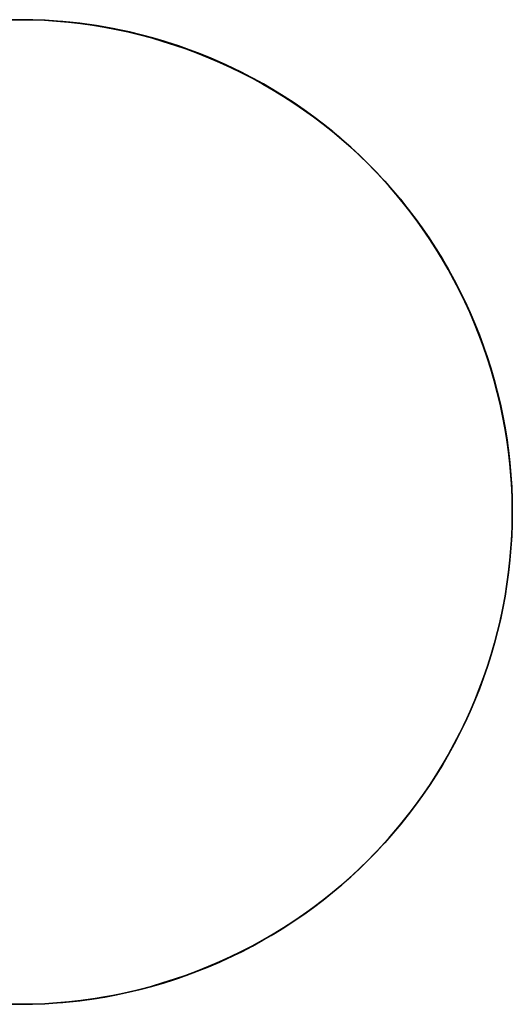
# Model space of a CAD drawing. Header units: millimetres. Extents: x -88 to 88, y -12 to 103.
# Tile 121 of 256: x -60.001 to -59.25, y 36.95 to 38.45. Entities that reach past the tile are written whole.
import ezdxf

# ---------------------------------------------------------------- set-up
doc = ezdxf.new("R2010")
doc.units = ezdxf.units.MM
doc.layers.add('TOP', color=7, linetype='Continuous', true_color=0xc80000)

msp = doc.modelspace()

# ---------------------------------------------------------------- linework, layer by layer
at = {"layer": 'TOP', "color": 254, "true_color": 0xcad1ee}
for points in [[(-59.2499999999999, 37.7), (-59.2504468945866, 37.72588710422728), (-59.25178704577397, 37.75174335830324), (-59.2540188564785, 37.77753794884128), (-59.25713966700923, 37.80324013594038), (-59.26114575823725, 37.82881928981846), (-59.26603235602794, 37.85424492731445), (-59.27179363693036, 37.87948674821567), (-59.2784227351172, 37.90451467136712), (-59.28591175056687, 37.92929887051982), (-59.29425175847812, 37.95380980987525), (-59.30343281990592, 37.9780182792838), (-59.31344399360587, 38.00189542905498), (-59.32427334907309, 38.02541280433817), (-59.33590798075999, 38.04854237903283), (-59.34833402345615, 38.07125658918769), (-59.36153666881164, 38.09352836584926), (-59.3755001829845, 38.11533116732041), (-59.390207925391, 38.13663901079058), (-59.40564236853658, 38.15742650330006), (-59.42178511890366, 38.17766887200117), (-59.43861693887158, 38.1973419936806), (-59.45611776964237, 38.21642242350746), (-59.47426675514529, 38.23488742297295), (-59.49304226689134, 38.25271498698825), (-59.51242192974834, 38.26988387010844), (-59.53238264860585, 38.28637361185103), (-59.55290063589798, 38.30216456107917), (-59.57395143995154, 38.31723789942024), (-59.5955099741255, 38.33157566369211), (-59.6175505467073, 38.34516076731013), (-59.64004689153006, 38.35797702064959), (-59.66297219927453, 38.37000915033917), (-59.68629914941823, 38.38124281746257), (-59.70999994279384, 38.39166463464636), (-59.734046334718, 38.40126218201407), (-59.75840966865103, 38.41002402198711), (-59.78306091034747, 38.41793971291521), (-59.80797068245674, 38.42499982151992), (-59.83310929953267, 38.43119593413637), (-59.85844680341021, 38.43652066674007), (-59.88395299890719, 38.44096767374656), (-59.90959748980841, 38.44453165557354), (-59.93534971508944, 38.44720836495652), (-59.96117898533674, 38.44899461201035), (-59.98705451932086, 38.44988826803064), (-60.01294548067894, 38.44988826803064)], [(-60.01294548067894, 36.95011173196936), (-59.98705451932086, 36.95011173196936), (-59.96117898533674, 36.95100538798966), (-59.93534971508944, 36.95279163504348), (-59.90959748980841, 36.95546834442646), (-59.88395299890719, 36.95903232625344), (-59.85844680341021, 36.96347933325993), (-59.83310929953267, 36.96880406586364), (-59.80797068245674, 36.97500017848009), (-59.78306091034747, 36.98206028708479), (-59.75840966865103, 36.9899759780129), (-59.734046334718, 36.99873781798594), (-59.70999994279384, 37.00833536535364), (-59.68629914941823, 37.01875718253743), (-59.66297219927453, 37.02999084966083), (-59.64004689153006, 37.04202297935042), (-59.6175505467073, 37.05483923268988), (-59.5955099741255, 37.06842433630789), (-59.57395143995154, 37.08276210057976), (-59.55290063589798, 37.09783543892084), (-59.53238264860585, 37.11362638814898), (-59.51242192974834, 37.13011612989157), (-59.49304226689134, 37.14728501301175), (-59.47426675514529, 37.16511257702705), (-59.45611776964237, 37.18357757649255), (-59.43861693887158, 37.2026580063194), (-59.42178511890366, 37.22233112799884), (-59.40564236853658, 37.24257349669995), (-59.390207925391, 37.26336098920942), (-59.3755001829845, 37.2846688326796), (-59.36153666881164, 37.30647163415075), (-59.34833402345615, 37.32874341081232), (-59.33590798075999, 37.35145762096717), (-59.32427334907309, 37.37458719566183), (-59.31344399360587, 37.39810457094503), (-59.30343281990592, 37.4219817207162), (-59.29425175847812, 37.44619019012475), (-59.28591175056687, 37.47070112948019), (-59.2784227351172, 37.49548532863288), (-59.27179363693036, 37.52051325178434), (-59.26603235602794, 37.54575507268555), (-59.26114575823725, 37.57118071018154), (-59.25713966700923, 37.59675986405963), (-59.2540188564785, 37.62246205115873), (-59.25178704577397, 37.64825664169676), (-59.2504468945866, 37.67411289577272), (-59.2499999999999, 37.7)]]:
    msp.add_lwpolyline(points, dxfattribs=at)
at = {"layer": 'TOP', "color": 254, "true_color": 0xcad1ee, "extrusion": (1, 0, 0)}
for points in [[(38.45, 13.66236764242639), (38.45, 13.96269974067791)], [(36.95, 13.60907511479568), (36.95, 13.90940721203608)]]:
    msp.add_lwpolyline(points, dxfattribs=at)
at = {"layer": 'TOP', "color": 254, "true_color": 0xcad1ee, "extrusion": (-7.297344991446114e-07, 0.9999999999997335, -2.252854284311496e-08)}
msp.add_lwpolyline([(60.74997016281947, 13.61235761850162), (59.24997477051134, 13.65866584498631)], dxfattribs=at)
at = {"layer": 'TOP', "color": 254, "true_color": 0xcad1ee, "extrusion": (0.9999999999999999, -8.196744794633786e-16, 2.651889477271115e-08)}
msp.add_lwpolyline([(37.69999999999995, 13.65873256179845), (37.69999999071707, 13.95906137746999)], dxfattribs=at)
at = {"layer": 'TOP', "color": 254, "true_color": 0xcad1ee}
for points in [[(-59.24999999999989, 37.7, 13.65873099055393), (-59.25023942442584, 37.71896831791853, 13.65939751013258), (-59.25095333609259, 37.73783315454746, 13.66004571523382), (-59.25213519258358, 37.75658732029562, 13.6606755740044), (-59.2537784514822, 37.77522362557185, 13.6612870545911), (-59.25587657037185, 37.79373488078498, 13.66188012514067), (-59.25842300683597, 37.81211389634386, 13.66245475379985), (-59.26141121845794, 37.8303534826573, 13.66301090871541), (-59.26483466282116, 37.84844645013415, 13.66354855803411), (-59.26868679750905, 37.86638560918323, 13.6640676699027), (-59.27296108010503, 37.88416377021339, 13.66456821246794), (-59.27765096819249, 37.90177374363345, 13.66505015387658), (-59.28274991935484, 37.91920833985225, 13.66551346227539), (-59.28825139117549, 37.93646036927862, 13.66595810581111), (-59.29414884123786, 37.95352264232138, 13.66638405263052), (-59.30043572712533, 37.97038796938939, 13.66679127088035), (-59.30710550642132, 37.98704916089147, 13.66717972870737), (-59.31445564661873, 38.00418687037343, 13.66756449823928), (-59.32220824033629, 38.02109299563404, 13.66792882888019), (-59.33035733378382, 38.03776193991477, 13.66827268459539), (-59.33889697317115, 38.05418810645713, 13.66859602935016), (-59.34782120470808, 38.07036589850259, 13.6688988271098), (-59.35712407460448, 38.08628971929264, 13.66918104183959), (-59.36679962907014, 38.10195397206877, 13.66944263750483), (-59.3768419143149, 38.11735306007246, 13.66968357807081), (-59.38724497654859, 38.13248138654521, 13.6699038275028), (-59.39800286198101, 38.1473333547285, 13.67010334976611), (-59.40910961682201, 38.16190336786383, 13.67028210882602), (-59.42055928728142, 38.17618582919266, 13.67044006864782), (-59.43234591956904, 38.1901751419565, 13.67057719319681), (-59.44446355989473, 38.20386570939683, 13.67069344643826), (-59.45690625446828, 38.21725193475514, 13.67078879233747), (-59.46966804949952, 38.23032822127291, 13.67086319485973), (-59.48274339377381, 38.24308929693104, 13.67091661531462), (-59.49612857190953, 38.25553125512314, 13.67094902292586), (-59.50981798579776, 38.26764814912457, 13.67096038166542), (-59.52380603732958, 38.2794340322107, 13.67095065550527), (-59.53808712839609, 38.2908829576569, 13.6709198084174), (-59.55265566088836, 38.30198897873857, 13.67086780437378), (-59.56750603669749, 38.31274614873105, 13.67079460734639), (-59.58263265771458, 38.32314852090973, 13.6707001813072), (-59.59802992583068, 38.33319014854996, 13.67058449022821), (-59.6136922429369, 38.34286508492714, 13.67044749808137), (-59.62961401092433, 38.35216738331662, 13.67028916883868), (-59.64578963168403, 38.36109109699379, 13.6701094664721), (-59.66221350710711, 38.36963027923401, 13.66990835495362), (-59.67888003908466, 38.37777898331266, 13.66968579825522), (-59.69578362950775, 38.3855312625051, 13.66944176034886), (-59.71291868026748, 38.3928811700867, 13.66917620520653), (-59.72959322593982, 38.39955700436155, 13.66890080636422), (-59.74647218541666, 38.405849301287, 13.66860548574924), (-59.76354835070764, 38.4117515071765, 13.66829021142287), (-59.78081451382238, 38.41725706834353, 13.66795495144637), (-59.79826346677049, 38.42235943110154, 13.66759967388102), (-59.81588800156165, 38.42705204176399, 13.66722434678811), (-59.83368091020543, 38.43132834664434, 13.66682893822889), (-59.8516349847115, 38.43518179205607, 13.66641341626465), (-59.86974301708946, 38.43860582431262, 13.66597774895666), (-59.88799779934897, 38.44159388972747, 13.66552190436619), (-59.90639212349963, 38.44413943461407, 13.66504585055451), (-59.92491878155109, 38.44623590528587, 13.66454955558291), (-59.94357056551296, 38.44787674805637, 13.66403298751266), (-59.96234026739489, 38.44905540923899, 13.66349611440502), (-59.9812206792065, 38.44976533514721, 13.66293890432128), (-60.00020459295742, 38.4499999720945, 13.6623613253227), (-60.01860971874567, 38.44976649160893, 13.66178455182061)], [(-60.01856462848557, 38.44976768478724, 13.96211841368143), (-60.00015259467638, 38.44999997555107, 13.96269528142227), (-59.98118807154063, 38.44976450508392, 13.96327215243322), (-59.96232687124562, 38.44905471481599, 13.96382869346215), (-59.94357618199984, 38.44787714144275, 13.96436493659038), (-59.92494319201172, 38.44623832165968, 13.96488091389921), (-59.90643508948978, 38.44414479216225, 13.96537665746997), (-59.88805906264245, 38.44160308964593, 13.96585219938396), (-59.86982229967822, 38.4386197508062, 13.96630757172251), (-59.85173198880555, 38.43520131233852, 13.96674280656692), (-59.83379531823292, 38.43135431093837, 13.9671579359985), (-59.81601947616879, 38.42708528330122, 13.96755299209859), (-59.79841165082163, 38.42240076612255, 13.96792800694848), (-59.78097903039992, 38.41730729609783, 13.96828301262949), (-59.76372880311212, 38.41181140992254, 13.96861804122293), (-59.7466681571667, 38.40591964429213, 13.96893312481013), (-59.72980428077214, 38.39963853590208, 13.9692282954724), (-59.71314436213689, 38.39297462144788, 13.96950358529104), (-59.69600388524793, 38.38562894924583, 13.96976937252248), (-59.67909490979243, 38.37788072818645, 13.97001363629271), (-59.66242303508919, 38.36973591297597, 13.97023641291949), (-59.64599386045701, 38.36120045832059, 13.97043773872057), (-59.62981298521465, 38.35228031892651, 13.97061765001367), (-59.6138860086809, 38.34298144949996, 13.97077618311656), (-59.59821853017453, 38.33330980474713, 13.97091337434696), (-59.58281614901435, 38.32327133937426, 13.97102926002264), (-59.56768446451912, 38.31287200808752, 13.97112387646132), (-59.55282907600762, 38.30211776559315, 13.97119725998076), (-59.53825558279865, 38.29101456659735, 13.9712494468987), (-59.52396958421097, 38.27956836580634, 13.97128047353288), (-59.50997667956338, 38.26778511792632, 13.97129037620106), (-59.49628246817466, 38.2556707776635, 13.97127919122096), (-59.48289254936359, 38.24323129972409, 13.97124695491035), (-59.46981252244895, 38.23047263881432, 13.97119370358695), (-59.45704818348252, 38.21740089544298, 13.97111948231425), (-59.44460289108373, 38.20401926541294, 13.9710243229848), (-59.43248259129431, 38.19033334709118, 13.97090826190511), (-59.420693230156, 38.17634873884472, 13.97077133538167), (-59.40924075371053, 38.1620710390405, 13.97061357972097), (-59.39813110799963, 38.14750584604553, 13.9704350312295), (-59.38737023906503, 38.1326587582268, 13.97023572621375), (-59.37696409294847, 38.11753537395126, 13.97001570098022), (-59.36691861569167, 38.10214129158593, 13.96977499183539), (-59.35723975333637, 38.08648210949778, 13.96951363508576), (-59.34793345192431, 38.07056342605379, 13.96923166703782), (-59.33900565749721, 38.05439083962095, 13.96892912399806), (-59.33046231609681, 38.03796994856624, 13.96860604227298), (-59.32230937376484, 38.02130635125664, 13.96826245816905), (-59.31455277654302, 38.00440564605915, 13.96789840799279), (-59.3071984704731, 37.98727343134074, 13.96751392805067), (-59.30051782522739, 37.97060025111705, 13.96712534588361), (-59.2942206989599, 37.95372258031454, 13.96671797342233), (-59.28831364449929, 37.93664762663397, 13.96629184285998), (-59.28280321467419, 37.91938259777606, 13.96584698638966), (-59.27769596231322, 37.90193470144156, 13.96538343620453), (-59.27299844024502, 37.88431114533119, 13.96490122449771), (-59.26871720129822, 37.86651913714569, 13.96440038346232), (-59.26485879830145, 37.84856588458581, 13.96388094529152), (-59.26142978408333, 37.83045859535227, 13.96334294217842), (-59.25843671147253, 37.81220447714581, 13.96278640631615), (-59.25588613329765, 37.79381073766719, 13.96221136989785), (-59.25378460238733, 37.77528458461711, 13.96161786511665), (-59.2521386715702, 37.75663322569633, 13.96100592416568), (-59.25095489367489, 37.73786386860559, 13.96037557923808), (-59.25023982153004, 37.7189837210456, 13.95972686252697), (-59.25000000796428, 37.69999999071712, 13.95905980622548)], [(-60.01853857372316, 38.44976767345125, 13.96211940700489), (-60.00015259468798, 38.44999997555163, 13.96269528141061), (-59.98178662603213, 38.44976632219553, 13.96325379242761), (-59.9634299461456, 38.44906081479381, 13.96379505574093), (-59.94509314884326, 38.44788784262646, 13.96431890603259), (-59.92678682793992, 38.44625179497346, 13.9648251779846), (-59.90852157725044, 38.44415706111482, 13.96531370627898), (-59.89030799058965, 38.44160803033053, 13.96578432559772), (-59.87215666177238, 38.43860909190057, 13.96623687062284), (-59.85407818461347, 38.43516463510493, 13.96667117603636), (-59.83608315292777, 38.43127904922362, 13.96708707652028), (-59.81818216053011, 38.42695672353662, 13.96748440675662), (-59.80038580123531, 38.42220204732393, 13.96786300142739), (-59.78270466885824, 38.41701940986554, 13.96822269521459), (-59.76514935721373, 38.41141320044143, 13.96856332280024), (-59.7477304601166, 38.4053878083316, 13.96888471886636), (-59.7304585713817, 38.39894762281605, 13.96918671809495), (-59.71334428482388, 38.39209703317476, 13.96946915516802), (-59.69639819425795, 38.38484042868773, 13.96973186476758), (-59.67963089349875, 38.37718219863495, 13.96997468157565), (-59.66305297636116, 38.36912673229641, 13.97019744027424), (-59.64667503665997, 38.36067841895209, 13.97039997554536), (-59.63050766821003, 38.351841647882, 13.97058212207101), (-59.6145614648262, 38.34262080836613, 13.97074371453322), (-59.59884702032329, 38.33302028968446, 13.97088458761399), (-59.58337492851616, 38.32304448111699, 13.97100457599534), (-59.56815578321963, 38.31269777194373, 13.97110351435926), (-59.55320017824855, 38.30198455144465, 13.97118123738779), (-59.53851870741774, 38.29090920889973, 13.97123757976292), (-59.52412196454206, 38.27947613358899, 13.97127237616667), (-59.51002054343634, 38.2676897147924, 13.97128546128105), (-59.49622503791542, 38.25555434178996, 13.97127666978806), (-59.48274604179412, 38.24307440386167, 13.97124583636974), (-59.4695941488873, 38.23025429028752, 13.97119279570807), (-59.45675126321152, 38.21708420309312, 13.97111776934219), (-59.44423638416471, 38.20359771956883, 13.97102138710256), (-59.43205593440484, 38.18980445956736, 13.97090380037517), (-59.4202163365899, 38.17571404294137, 13.97076516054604), (-59.40872401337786, 38.16133608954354, 13.97060561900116), (-59.3975853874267, 38.14668021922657, 13.97042532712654), (-59.38680688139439, 38.13175605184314, 13.97022443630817), (-59.37639491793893, 38.11657320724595, 13.97000309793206), (-59.36635591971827, 38.10114130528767, 13.96976146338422), (-59.3566963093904, 38.08546996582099, 13.96949968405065), (-59.34742250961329, 38.06956880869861, 13.96921791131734), (-59.33854094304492, 38.05344745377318, 13.96891629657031), (-59.33005803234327, 38.03711552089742, 13.96859499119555), (-59.32198020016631, 38.020582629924, 13.96825414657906), (-59.31431386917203, 38.00385840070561, 13.96789391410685), (-59.30706546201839, 37.98695245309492, 13.96751444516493), (-59.30020601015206, 37.96979685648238, 13.9671142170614), (-59.29377928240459, 37.95250561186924, 13.96669594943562), (-59.28778663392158, 37.93508553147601, 13.96625984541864), (-59.28222941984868, 37.91754342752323, 13.96580610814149), (-59.27710899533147, 37.89988611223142, 13.96533494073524), (-59.27242671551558, 37.88212039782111, 13.96484654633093), (-59.26818393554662, 37.86425309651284, 13.96434112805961), (-59.2643820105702, 37.84629102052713, 13.96381888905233), (-59.26102229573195, 37.82824098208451, 13.96328003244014), (-59.25810614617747, 37.81010979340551, 13.96272476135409), (-59.25563491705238, 37.79190426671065, 13.96215327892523), (-59.25360996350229, 37.77363121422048, 13.96156578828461), (-59.25203264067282, 37.75529744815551, 13.96096249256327), (-59.25090430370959, 37.73690978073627, 13.96034359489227), (-59.2502263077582, 37.7184750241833, 13.95970929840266), (-59.25000000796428, 37.69999999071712, 13.95905980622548)], [(-59.24999999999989, 37.7, 13.65873099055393), (-59.25023516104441, 37.71844253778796, 13.6593790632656), (-59.25093798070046, 37.73686086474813, 13.66001203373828), (-59.25210446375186, 37.75524533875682, 13.66062967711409), (-59.25373061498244, 37.77358631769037, 13.66123176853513), (-59.25581243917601, 37.79187415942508, 13.66181808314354), (-59.25834594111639, 37.81009922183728, 13.66238839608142), (-59.26132712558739, 37.82825186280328, 13.66294248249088), (-59.26475199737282, 37.84632244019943, 13.66348011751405), (-59.26861656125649, 37.86430131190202, 13.66400107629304), (-59.27291682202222, 37.88217883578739, 13.66450513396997), (-59.27764878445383, 37.89994536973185, 13.66499206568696), (-59.28280845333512, 37.91759127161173, 13.66546164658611), (-59.28839183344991, 37.93510689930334, 13.66591365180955), (-59.29439492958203, 37.95248261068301, 13.66634785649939), (-59.30081374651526, 37.96970876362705, 13.66676403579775), (-59.30764428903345, 37.98677571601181, 13.66716196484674), (-59.31488256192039, 38.00367382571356, 13.66754141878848), (-59.32252456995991, 38.02039345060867, 13.66790217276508), (-59.3305663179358, 38.03692494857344, 13.66824400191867), (-59.33900381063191, 38.05325867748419, 13.66856668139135), (-59.34783305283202, 38.06938499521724, 13.66886998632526), (-59.35705004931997, 38.08529425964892, 13.66915369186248), (-59.36665080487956, 38.10097682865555, 13.66941757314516), (-59.3766313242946, 38.11642306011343, 13.66966140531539), (-59.38698761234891, 38.13162331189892, 13.66988496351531), (-59.39771567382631, 38.1465679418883, 13.67008802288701), (-59.40881151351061, 38.16124730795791, 13.67027035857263), (-59.42027113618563, 38.17565176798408, 13.67043174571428), (-59.43209054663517, 38.18977167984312, 13.67057195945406), (-59.44426574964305, 38.20359740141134, 13.6706907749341), (-59.45679274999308, 38.21711929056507, 13.67078796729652), (-59.46966755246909, 38.23032770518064, 13.67086331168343), (-59.48287037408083, 38.24319866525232, 13.67091653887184), (-59.49638804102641, 38.25572236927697, 13.67094768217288), (-59.51021082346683, 38.26789479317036, 13.67095689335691), (-59.52432899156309, 38.27971191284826, 13.6709443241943), (-59.53873281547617, 38.29116970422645, 13.67091012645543), (-59.55341256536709, 38.3022641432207, 13.67085445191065), (-59.56835851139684, 38.31299120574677, 13.67077745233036), (-59.5835609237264, 38.32334686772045, 13.6706792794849), (-59.59901007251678, 38.33332710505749, 13.67056008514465), (-59.61469622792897, 38.34292789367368, 13.67042002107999), (-59.63060966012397, 38.35214520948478, 13.67025923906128), (-59.64674063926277, 38.36097502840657, 13.67007789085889), (-59.66307943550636, 38.36941332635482, 13.66987612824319), (-59.67961631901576, 38.37745607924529, 13.66965410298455), (-59.69634155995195, 38.38509926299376, 13.66941196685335), (-59.71324542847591, 38.392338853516, 13.66914987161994), (-59.73031819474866, 38.39917082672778, 13.6688679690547), (-59.74755012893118, 38.40559115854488, 13.668566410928), (-59.76493150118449, 38.41159582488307, 13.66824534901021), (-59.78245258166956, 38.4171808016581, 13.66790493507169), (-59.80010364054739, 38.42234206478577, 13.66754532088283), (-59.81787494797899, 38.42707559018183, 13.66716665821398), (-59.83575677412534, 38.43137735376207, 13.66676909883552), (-59.85373938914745, 38.43524333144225, 13.66635279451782), (-59.8718130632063, 38.43866949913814, 13.66591789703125), (-59.8899680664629, 38.44165183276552, 13.66546455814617), (-59.90819466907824, 38.44418630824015, 13.66499292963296), (-59.92648314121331, 38.44626890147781, 13.66450316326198), (-59.94482375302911, 38.44789558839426, 13.66399541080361), (-59.96320677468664, 38.44906234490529, 13.66346982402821), (-59.98162247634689, 38.44976514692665, 13.66292655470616), (-60.00006112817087, 38.44999997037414, 13.66236575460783), (-60.0185113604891, 38.44977243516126, 13.66178798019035)], [(-59.25000000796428, 37.69999999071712, 13.95905980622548), (-59.25022837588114, 37.68159502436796, 13.95839882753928), (-59.25091203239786, 37.66320218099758, 13.95772418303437), (-59.25204880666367, 37.64483227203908, 13.9570363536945), (-59.25363652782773, 37.62649610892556, 13.95633582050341), (-59.25567302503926, 37.60820450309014, 13.95562306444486), (-59.25815612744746, 37.58996826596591, 13.95489856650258), (-59.26108366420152, 37.57179820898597, 13.95416280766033), (-59.26445346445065, 37.55370514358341, 13.95341626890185), (-59.26826335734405, 37.53569988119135, 13.95265943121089), (-59.27251117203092, 37.51779323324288, 13.95189277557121), (-59.27719473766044, 37.49999601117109, 13.95111678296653), (-59.28231188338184, 37.4823190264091, 13.95033193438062), (-59.2878604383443, 37.46477309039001, 13.94953871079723), (-59.29383823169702, 37.44736901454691, 13.94873759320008), (-59.30024309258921, 37.43011761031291, 13.94792906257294), (-59.30707285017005, 37.4130296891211, 13.94711359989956), (-59.31432440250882, 37.39611644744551, 13.94629167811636), (-59.32199187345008, 37.37938831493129, 13.94546378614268), (-59.33006913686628, 37.36285445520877, 13.94463040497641), (-59.33855006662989, 37.34652403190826, 13.94379201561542), (-59.34742853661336, 37.33040620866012, 13.94294909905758), (-59.35669842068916, 37.31451014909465, 13.94210213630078), (-59.36635359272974, 37.2988450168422, 13.94125160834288), (-59.37638792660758, 37.28341997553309, 13.94039799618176), (-59.38679529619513, 37.26824418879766, 13.9395417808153), (-59.39756957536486, 37.25332682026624, 13.93868344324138), (-59.40870463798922, 37.23867703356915, 13.93782346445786), (-59.42019435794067, 37.22430399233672, 13.93696232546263), (-59.43203260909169, 37.21021686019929, 13.93610050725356), (-59.44421326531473, 37.19642480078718, 13.93523849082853), (-59.45673020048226, 37.18293697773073, 13.9343767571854), (-59.46957728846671, 37.16976255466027, 13.93351578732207), (-59.48274731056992, 37.15691078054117, 13.93265636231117), (-59.49623088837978, 37.14438902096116, 13.93179925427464), (-59.51001886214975, 37.13220340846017, 13.93094491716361), (-59.52410207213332, 37.12036007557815, 13.9300938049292), (-59.53847135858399, 37.10886515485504, 13.92924637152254), (-59.55311756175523, 37.0977247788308, 13.92840307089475), (-59.56803152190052, 37.08694508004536, 13.92756435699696), (-59.58320407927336, 37.07653219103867, 13.92673068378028), (-59.59862607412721, 37.06649224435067, 13.92590250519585), (-59.61428834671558, 37.05683137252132, 13.92508027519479), (-59.63018173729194, 37.04755570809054, 13.92426444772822), (-59.64629708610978, 37.0386713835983, 13.92345547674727), (-59.66262523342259, 37.03018453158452, 13.92265381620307), (-59.67915701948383, 37.02210128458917, 13.92185992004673), (-59.69588328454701, 37.01442777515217, 13.92107424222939), (-59.71279486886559, 37.00717013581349, 13.92029723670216), (-59.72988150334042, 37.00033419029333, 13.91952935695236), (-59.7471318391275, 36.99392311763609, 13.91877105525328), (-59.7645350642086, 36.98793909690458, 13.91802278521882), (-59.78208036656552, 36.98238430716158, 13.91728500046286), (-59.79975693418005, 36.97726092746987, 13.91655815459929), (-59.81755395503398, 36.97257113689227, 13.91584270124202), (-59.83546061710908, 36.96831711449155, 13.91513909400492), (-59.85346610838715, 36.9645010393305, 13.9144477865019), (-59.87155961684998, 36.96112509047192, 13.91376923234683), (-59.88973033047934, 36.9581914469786, 13.91310388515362), (-59.90796743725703, 36.95570228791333, 13.91245219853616), (-59.92626012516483, 36.9536597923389, 13.91181462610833), (-59.94459758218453, 36.95206613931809, 13.91119162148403), (-59.96296899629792, 36.95092350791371, 13.91058363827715), (-59.98136355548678, 36.95023407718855, 13.90999113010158), (-59.9997704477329, 36.95000002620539, 13.90941455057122), (-60.01873854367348, 36.95023368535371, 13.90883729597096)], [(-60.01856089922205, 36.95023344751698, 13.60851029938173), (-60.00017247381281, 36.95000002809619, 13.60906979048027), (-59.98180394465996, 36.95023284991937, 13.60964504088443), (-59.96344502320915, 36.95093754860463, 13.6102365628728), (-59.94510628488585, 36.95210973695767, 13.61084387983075), (-59.92679830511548, 36.95374502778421, 13.61146651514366), (-59.90853165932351, 36.95583903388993, 13.61210399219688), (-59.89031692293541, 36.95838736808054, 13.61275583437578), (-59.87216467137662, 36.96138564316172, 13.61342156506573), (-59.85408548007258, 36.96482947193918, 13.6141007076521), (-59.83608992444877, 36.96871446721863, 13.61479278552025), (-59.81818857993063, 36.97303624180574, 13.61549732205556), (-59.80039202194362, 36.97779040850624, 13.61621384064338), (-59.7827108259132, 36.98297258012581, 13.61694186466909), (-59.7651555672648, 36.98857836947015, 13.61768091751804), (-59.7477368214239, 36.99460338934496, 13.61843052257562), (-59.73046516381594, 37.00104325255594, 13.61919020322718), (-59.71335116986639, 37.00789357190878, 13.6199594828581), (-59.69640541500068, 37.01514996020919, 13.62073788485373), (-59.67963847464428, 37.02280803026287, 13.62152493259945), (-59.66306092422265, 37.0308633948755, 13.62232014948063), (-59.64668333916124, 37.0393116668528, 13.62312305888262), (-59.6305162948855, 37.04814845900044, 13.6239331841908), (-59.61457036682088, 37.05736938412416, 13.62475004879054), (-59.59885613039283, 37.06697005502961, 13.6255731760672), (-59.58338416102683, 37.07694608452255, 13.62640208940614), (-59.56816503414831, 37.08729308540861, 13.62723631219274), (-59.55320932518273, 37.09800667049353, 13.62807536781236), (-59.53852760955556, 37.109082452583, 13.62891877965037), (-59.52413046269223, 37.12051604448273, 13.62976607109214), (-59.51002846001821, 37.13230305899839, 13.63061676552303), (-59.49623217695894, 37.14443910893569, 13.63147038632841), (-59.4827521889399, 37.15691980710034, 13.63232645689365), (-59.46959907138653, 37.16974076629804, 13.63318450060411), (-59.45676213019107, 37.18290401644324, 13.63404493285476), (-59.44425324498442, 37.19638277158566, 13.63490645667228), (-59.43207877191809, 37.21016751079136, 13.63576854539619), (-59.42024506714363, 37.22424871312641, 13.636630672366), (-59.40875848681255, 37.23861685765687, 13.63749231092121), (-59.39762538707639, 37.25326242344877, 13.63835293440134), (-59.38685212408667, 37.26817588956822, 13.63921201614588), (-59.37644505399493, 37.28334773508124, 13.64006902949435), (-59.36641053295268, 37.29876843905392, 13.64092344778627), (-59.35675491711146, 37.31442848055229, 13.64177474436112), (-59.3474845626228, 37.33031833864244, 13.64262239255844), (-59.33860582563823, 37.34642849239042, 13.64346586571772), (-59.33012506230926, 37.36274942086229, 13.64430463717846), (-59.32204862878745, 37.37927160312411, 13.64513818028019), (-59.3143828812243, 37.39598551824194, 13.64596596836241), (-59.30713417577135, 37.41288164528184, 13.64678747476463), (-59.30026594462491, 37.43004764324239, 13.64760693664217), (-59.29383109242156, 37.44734903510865, 13.64841796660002), (-59.28783096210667, 37.46477906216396, 13.64922028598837), (-59.28226689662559, 37.48233096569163, 13.65001361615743), (-59.27714023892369, 37.49999798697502, 13.6507976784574), (-59.2724523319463, 37.51777336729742, 13.65157219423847), (-59.2682045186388, 37.53565034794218, 13.65233688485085), (-59.26439814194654, 37.55362217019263, 13.65309147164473), (-59.26103454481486, 37.57168207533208, 13.65383567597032), (-59.25811507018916, 37.58982330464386, 13.65456921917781), (-59.25564106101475, 37.60803909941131, 13.6552918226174), (-59.25361386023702, 37.62632270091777, 13.6560032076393), (-59.25203481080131, 37.64466735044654, 13.65670309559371), (-59.25090525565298, 37.66306628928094, 13.65739120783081), (-59.25022653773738, 37.68151275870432, 13.65806726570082), (-59.24999999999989, 37.7, 13.65873099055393)], [(-59.25000000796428, 37.69999999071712, 13.95905980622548), (-59.25023538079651, 37.68154702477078, 13.9583970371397), (-59.25093883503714, 37.66311845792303, 13.95772088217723), (-59.25210637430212, 37.64472393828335, 13.95703180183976), (-59.25373400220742, 37.62637311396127, 13.95633025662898), (-59.25581772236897, 37.60807563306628, 13.95561670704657), (-59.25835353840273, 37.58984114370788, 13.95489161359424), (-59.26133745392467, 37.57167929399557, 13.95415543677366), (-59.26476547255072, 37.55359973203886, 13.95340863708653), (-59.26863359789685, 37.53561210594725, 13.95265167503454), (-59.27293783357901, 37.51772606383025, 13.95188501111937), (-59.27767418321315, 37.49995125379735, 13.95110910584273), (-59.28283865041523, 37.48229732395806, 13.95032441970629), (-59.28842723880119, 37.46477392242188, 13.94953141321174), (-59.294435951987, 37.44739069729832, 13.94873054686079), (-59.3008607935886, 37.43015729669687, 13.9479222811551), (-59.30769776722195, 37.41308336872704, 13.94710707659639), (-59.314942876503, 37.39617856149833, 13.94628539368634), (-59.32259212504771, 37.37945252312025, 13.94545769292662), (-59.33064151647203, 37.3629149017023, 13.94462443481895), (-59.3390870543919, 37.34657534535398, 13.943786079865), (-59.3479247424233, 37.33044350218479, 13.94294308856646), (-59.35715058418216, 37.31452902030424, 13.94209592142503), (-59.36676058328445, 37.29884154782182, 13.9412450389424), (-59.37675074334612, 37.28339073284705, 13.94039090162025), (-59.38711706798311, 37.26818622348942, 13.93953396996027), (-59.39785556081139, 37.25323766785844, 13.93867470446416), (-59.40896222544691, 37.23855471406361, 13.93781356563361), (-59.42043306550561, 37.22414701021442, 13.93695101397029), (-59.43226408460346, 37.2100242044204, 13.93608750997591), (-59.4444512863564, 37.19619594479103, 13.93522351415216), (-59.45699067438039, 37.18267187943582, 13.93435948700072), (-59.46987825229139, 37.16946165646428, 13.93349588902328), (-59.48320632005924, 37.15647014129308, 13.93262649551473), (-59.49681986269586, 37.14384255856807, 13.93176118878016), (-59.51071121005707, 37.13158208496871, 13.93090031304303), (-59.52487269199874, 37.11969189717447, 13.93004421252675), (-59.5392966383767, 37.10817517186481, 13.92919323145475), (-59.55397537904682, 37.09703508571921, 13.92834771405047), (-59.56890124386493, 37.08627481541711, 13.92750800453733), (-59.58406656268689, 37.07589753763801, 13.92667444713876), (-59.59946366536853, 37.06590642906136, 13.92584738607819), (-59.61508488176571, 37.05630466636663, 13.92502716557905), (-59.63092254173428, 37.04709542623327, 13.92421412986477), (-59.64696897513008, 37.03828188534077, 13.92340862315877), (-59.66321651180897, 37.02986722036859, 13.92261098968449), (-59.67965748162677, 37.02185460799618, 13.92182157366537), (-59.69628421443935, 37.01424722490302, 13.92104071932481), (-59.71308904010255, 37.00704824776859, 13.92026877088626), (-59.73006428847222, 37.00026085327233, 13.91950607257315), (-59.74720228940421, 36.99388821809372, 13.91875296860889), (-59.76449537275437, 36.98793351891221, 13.91800980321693), (-59.78193586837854, 36.9823999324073, 13.9172769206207), (-59.79951610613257, 36.97729063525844, 13.91655466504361), (-59.8172284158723, 36.97260880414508, 13.9158433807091), (-59.83506512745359, 36.9683576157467, 13.9151434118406), (-59.85301857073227, 36.96454024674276, 13.91445510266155), (-59.87108107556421, 36.96115987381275, 13.91377879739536), (-59.88924497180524, 36.9582196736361, 13.91311484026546), (-59.90750258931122, 36.95572282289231, 13.91246357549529), (-59.92584625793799, 36.95367249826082, 13.91182534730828), (-59.94426830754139, 36.95207187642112, 13.91120049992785), (-59.96276106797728, 36.95092413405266, 13.91058937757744), (-59.98131686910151, 36.95023244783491, 13.90999232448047), (-59.9999280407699, 36.94999999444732, 13.90940968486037), (-60.01838448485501, 36.95022503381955, 13.90884788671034)], [(-60.01817907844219, 36.95022285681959, 13.60852209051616), (-59.99977023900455, 36.95000003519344, 13.60908220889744), (-59.98136349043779, 36.95023408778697, 13.60965883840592), (-59.96296907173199, 36.95092351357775, 13.61025140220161), (-59.94459779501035, 36.95206613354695, 13.61085944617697), (-59.92626047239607, 36.95365976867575, 13.61148251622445), (-59.90796791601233, 36.9557022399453, 13.61212015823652), (-59.88973093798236, 36.95819136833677, 13.61277191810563), (-59.87156035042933, 36.96112497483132, 13.61343734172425), (-59.85346696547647, 36.96450088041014, 13.61411597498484), (-59.83546159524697, 36.96831690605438, 13.61480736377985), (-59.81755505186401, 36.97257087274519, 13.61551105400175), (-59.7997581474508, 36.97726060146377, 13.61622659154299), (-59.78208169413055, 36.98238391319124, 13.61695352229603), (-59.76453650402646, 36.98793862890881, 13.61769139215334), (-59.74713338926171, 36.99392256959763, 13.61843974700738), (-59.72988316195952, 37.00033355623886, 13.6191981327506), (-59.71279663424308, 37.00716940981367, 13.61996609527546), (-59.69588668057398, 37.01442627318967, 13.6207431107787), (-59.67916200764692, 37.02209892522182, 13.62152879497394), (-59.6626317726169, 37.03018123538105, 13.62232269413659), (-59.64630513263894, 37.03866707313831, 13.62312435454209), (-59.63019124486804, 37.04755030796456, 13.62393332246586), (-59.61429926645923, 37.05682480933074, 13.62474914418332), (-59.59863835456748, 37.06648444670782, 13.6255713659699), (-59.58321766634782, 37.07652308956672, 13.62639953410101), (-59.56804635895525, 37.08693460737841, 13.62723319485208), (-59.55313358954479, 37.09771286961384, 13.62807189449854), (-59.53848851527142, 37.10885174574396, 13.62891517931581), (-59.52412029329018, 37.12034510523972, 13.62976259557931), (-59.51003808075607, 37.13218681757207, 13.63061368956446), (-59.49625103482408, 37.14437075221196, 13.6314680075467), (-59.48276831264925, 37.15689077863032, 13.63232509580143), (-59.46959907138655, 37.16974076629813, 13.6331845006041), (-59.45675016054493, 37.18291600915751, 13.63404562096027), (-59.44423145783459, 37.19640472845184, 13.63490750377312), (-59.43204909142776, 37.21019775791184, 13.63576966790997), (-59.42020918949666, 37.22428593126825, 13.63663163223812), (-59.40871788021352, 37.23866008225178, 13.63749291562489), (-59.3975812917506, 37.25331104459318, 13.63835303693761), (-59.38680555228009, 37.26822965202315, 13.63921151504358), (-59.37639678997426, 37.28340673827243, 13.64006786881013), (-59.36636113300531, 37.29883313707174, 13.64092161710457), (-59.35670470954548, 37.31449968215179, 13.64177227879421), (-59.34743364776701, 37.33039720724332, 13.64261937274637), (-59.33855407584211, 37.34651654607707, 13.64346241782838), (-59.33007212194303, 37.36284853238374, 13.64430093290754), (-59.32199391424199, 37.37938399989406, 13.64513443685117), (-59.31432558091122, 37.39611378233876, 13.64596244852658), (-59.30707325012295, 37.41302871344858, 13.6467844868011), (-59.30024344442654, 37.43011668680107, 13.64759998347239), (-59.29383853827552, 37.44736814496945, 13.64840854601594), (-59.28786070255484, 37.46477227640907, 13.6492096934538), (-59.28231210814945, 37.4823182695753, 13.650002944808), (-59.27719492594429, 37.49999531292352, 13.65078781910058), (-59.27251132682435, 37.51779259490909, 13.65156383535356), (-59.26826348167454, 37.53569930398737, 13.65233051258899), (-59.26445356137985, 37.55370462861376, 13.65308736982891), (-59.26108373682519, 37.57179775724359, 13.65383392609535), (-59.25815617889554, 37.58996787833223, 13.65456970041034), (-59.25567305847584, 37.60820418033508, 13.65529421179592), (-59.25363654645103, 37.62649585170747, 13.65600697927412), (-59.25204881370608, 37.64483208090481, 13.65670752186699), (-59.25091203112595, 37.66320205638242, 13.65739535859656), (-59.25022836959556, 37.6815949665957, 13.65807000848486), (-59.24999999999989, 37.7, 13.65873099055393)]]:
    msp.add_polyline3d(points, dxfattribs=at)

doc.saveas('drawing.dxf')
